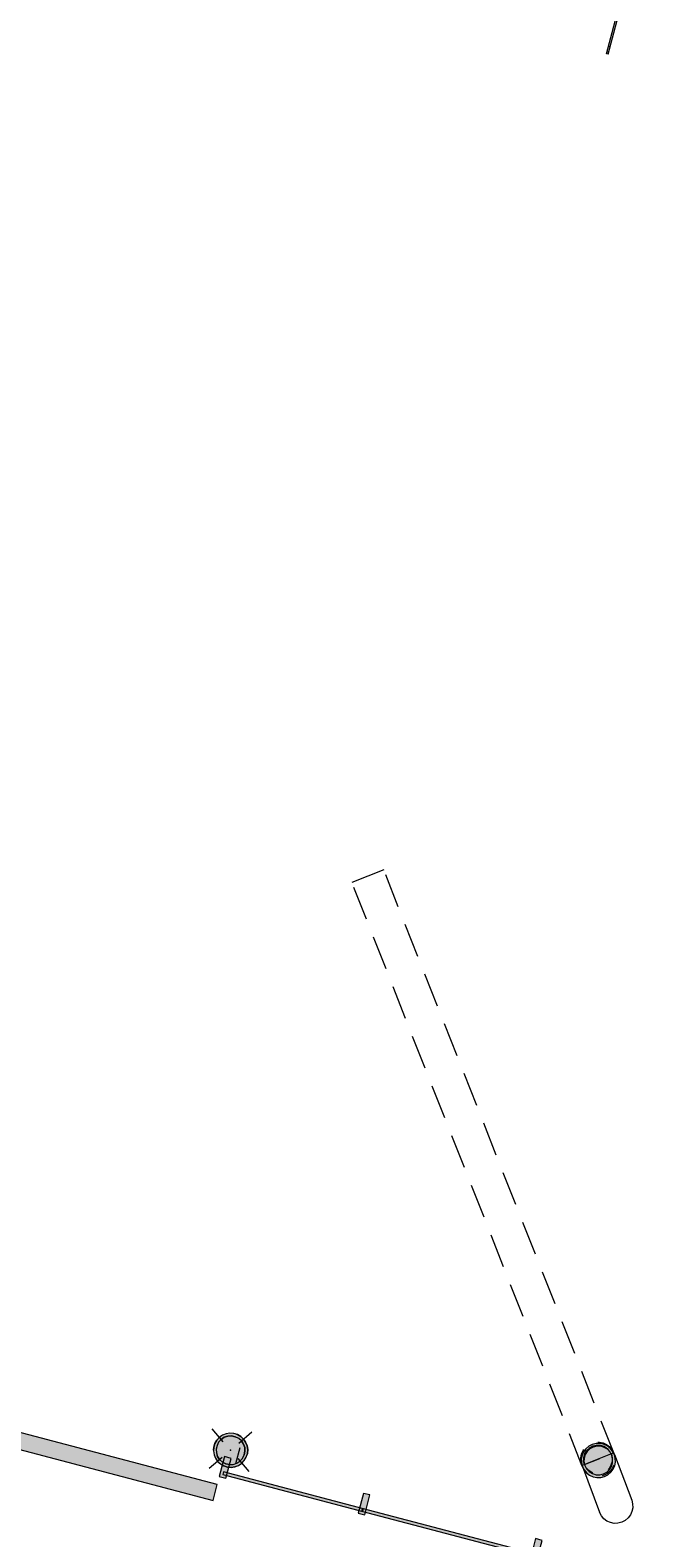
# Model space of a CAD drawing. Header units: millimetres. Extents: x -176817 to 18864955, y -12996033 to 201123.
# Tile 29 of 256: x 61328 to 65821, y -1864 to 9150. Entities that reach past the tile are written whole.
import ezdxf

# ---------------------------------------------------------------- set-up
doc = ezdxf.new("R2010")
doc.units = ezdxf.units.MM
doc.header["$MEASUREMENT"] = 0
doc.linetypes.add('Przerywana', pattern=[240, 120, -120])
doc.linetypes.add('Przerywana długa', pattern=[390, 250, -140])
for name, color, linetype in [('213-A Wymiarowanie wewnętrzne', 7, 'Continuous'), ('822-IST-Brama zachodnia belki', 7, 'Continuous'), ('822-IST-Brama zachodnia słupy', 7, 'Continuous'), ('822-IST-Brama zachodnia ściany', 7, 'Continuous'), ('822-IST-Brama zachodnia ściany kurtynowe', 7, 'Continuous')]:
    doc.layers.add(name, color=color, linetype=linetype)
doc.styles.add('STYL_AUTOMATYCZNY_4', font='arial.ttf')
doc.dimstyles.new('STYL_AUTOMATYCZNY__3', dxfattribs={"dimtxt": 64.999998, "dimasz": 47.5, "dimexe": 0.18, "dimexo": 0.0625, "dimgap": 0, "dimtad": 1, "dimdec": 1, "dimlfac": 0.1, "dimzin": 0, "dimdsep": 46, "dimtxsty": 'STYL_AUTOMATYCZNY_4', "dimblk": 'ARROWHEAD_11', "dimblk1": 'ARROWHEAD_11', "dimblk2": 'ARROWHEAD_11', "dimcen": 0.09, "dimclrd": 30, "dimclre": 30, "dimclrt": 30, "dimazin": 0, "dimtfac": 1, "dimtdec": 4, "dimtmove": 0, "dimatfit": 3, "dimfxl": 0, "dimtolj": 1, "dimtzin": 0, "dimarcsym": 0})

# ---------------------------------------------------------------- blocks, each defined once
blk = doc.blocks.new('Przegroda strukturalna_1_2')
at = {"layer": '822-IST-Brama zachodnia ściany kurtynowe', "linetype": 'Continuous', "lineweight": 0, "true_color": 0x666666}
for points in [[(62708, -1416), (62757, -1429), (62795, -1284), (62747, -1271)], [(63756, -1672), (63761, -1653), (62738, -1383), (62733, -1402)], [(63722, -1684), (63770, -1696), (63808, -1551), (63760, -1539)], [(65013, -2004), (65018, -1984), (63751, -1650), (63746, -1669)], [(64979, -2015), (65027, -2028), (65065, -1883), (65017, -1870)], [(66270, -2335), (66275, -2316), (65008, -1982), (65003, -2001)], [(66236, -2347), (66284, -2360), (66322, -2215), (66274, -2202)], [(67527, -2667), (67532, -2648), (66265, -2313), (66260, -2333)], [(67493, -2679), (67541, -2691), (67579, -2546), (67531, -2534)], [(68759, -2992), (68765, -2973), (67522, -2645), (67517, -2664)], [(68725, -3004), (68774, -3017), (68812, -2872), (68764, -2859)]]:
    blk.add_hatch(color=251, dxfattribs=at).paths.add_polyline_path(points)
at = {"layer": '822-IST-Brama zachodnia ściany kurtynowe', "color": 254, "linetype": 'Continuous', "lineweight": 0, "true_color": 0xcccccc, "flags": 128}
for points in [[(62708, -1416), (62757, -1429), (62795, -1284), (62747, -1271)], [(63756, -1672), (63761, -1653), (62738, -1383), (62733, -1402)], [(63722, -1684), (63770, -1696), (63808, -1551), (63760, -1539)], [(65013, -2004), (65018, -1984), (63751, -1650), (63746, -1669)], [(64979, -2015), (65027, -2028), (65065, -1883), (65017, -1870)], [(66270, -2335), (66275, -2316), (65008, -1982), (65003, -2001)], [(66236, -2347), (66284, -2360), (66322, -2215), (66274, -2202)], [(67527, -2667), (67532, -2648), (66265, -2313), (66260, -2333)], [(67493, -2679), (67541, -2691), (67579, -2546), (67531, -2534)], [(68759, -2992), (68765, -2973), (67522, -2645), (67517, -2664)], [(68725, -3004), (68774, -3017), (68812, -2872), (68764, -2859)]]:
    blk.add_lwpolyline(points, close=True, dxfattribs=at)
blk = doc.blocks.new('Ściana_22_2', base_point=(33742, 6166))
at = {"layer": '822-IST-Brama zachodnia ściany', "linetype": 'Continuous', "lineweight": 0, "true_color": 0x666666}
blk.add_hatch(color=251, dxfattribs=at).paths.add_polyline_path([(33711, 6050), (62664, -1590), (62694, -1474), (33742, 6166)])
at = {"layer": '822-IST-Brama zachodnia ściany', "color": 254, "linetype": 'Continuous', "lineweight": 0, "true_color": 0xcccccc, "flags": 128}
for points in [[(62694, -1474), (33742, 6166)], [(33711, 6050), (62664, -1590)], [(62664, -1590), (62694, -1474)]]:
    blk.add_lwpolyline(points, dxfattribs=at)
blk = doc.blocks.new('Słup_77_2', base_point=(65601, -1633))
at = {"layer": '822-IST-Brama zachodnia słupy', "linetype": 'Continuous', "lineweight": 0, "true_color": 0x666666}
h = blk.add_hatch(color=251, dxfattribs=at)
h.paths.add_polyline_path([(65358, -1343), (65371, -1368), (65389, -1389), (65411, -1406), (65436, -1418), (65464, -1423), (65492, -1423), (65519, -1416), (65544, -1403), (65565, -1385), (65582, -1363), (65594, -1337), (65599, -1310), (65598, -1282), (65592, -1255), (65579, -1230), (65561, -1208), (65538, -1191), (65513, -1180), (65485, -1174), (65458, -1175), (65430, -1182), (65405, -1195), (65384, -1213), (65367, -1235), (65356, -1260), (65350, -1288), (65351, -1316)])
h.paths.add_polyline_path([(65376, -1336), (65370, -1309), (65371, -1282), (65379, -1256), (65393, -1232), (65413, -1214), (65437, -1201), (65464, -1194), (65492, -1195), (65518, -1203), (65541, -1217), (65560, -1237), (65573, -1262), (65579, -1288), (65578, -1316), (65570, -1342), (65556, -1365), (65536, -1384), (65512, -1397), (65485, -1403), (65458, -1403), (65432, -1395), (65408, -1380), (65389, -1360)], flags=0)
blk.add_hatch(color=251, dxfattribs=at).paths.add_polyline_path([(65376, -1336), (65389, -1360), (65408, -1380), (65432, -1395), (65458, -1403), (65485, -1403), (65512, -1397), (65536, -1384), (65556, -1365), (65570, -1342), (65578, -1316), (65579, -1288), (65573, -1262), (65560, -1237), (65541, -1217), (65518, -1203), (65492, -1195), (65464, -1194), (65437, -1201), (65413, -1214), (65393, -1232), (65379, -1256), (65371, -1282), (65370, -1309)])
at = {"layer": '822-IST-Brama zachodnia słupy', "color": 254, "linetype": 'Przerywana', "lineweight": 0, "true_color": 0xcccccc, "flags": 128}
for points in [[(65354, -1334), (65348, -1307), (65347, -1279), (65352, -1252), (65364, -1226), (65381, -1204), (65402, -1186), (65427, -1173), (65454, -1166), (65482, -1166), (65510, -1171), (65535, -1183), (65558, -1200), (65576, -1221), (65588, -1246), (65595, -1273), (65596, -1301), (65590, -1329), (65579, -1354), (65562, -1376), (65541, -1394), (65516, -1407), (65489, -1414), (65461, -1415), (65433, -1409), (65408, -1398), (65385, -1381), (65367, -1359)], [(65570, -1253), (65576, -1280), (65575, -1307), (65567, -1333), (65553, -1357), (65533, -1375), (65509, -1388), (65482, -1395), (65455, -1394), (65428, -1386), (65405, -1372), (65386, -1352), (65374, -1329), (65373, -1327), (65367, -1301), (65368, -1273), (65376, -1247), (65390, -1224), (65410, -1205), (65434, -1192), (65461, -1186), (65488, -1186), (65515, -1194), (65538, -1209), (65557, -1229), (65569, -1252)]]:
    blk.add_lwpolyline(points, close=True, dxfattribs=at)
at = {"layer": '822-IST-Brama zachodnia słupy', "color": 254, "linetype": 'Continuous', "lineweight": 0, "true_color": 0xcccccc, "flags": 128}
for points in [[(65351, -1316), (65358, -1343), (65371, -1368), (65389, -1389), (65411, -1406), (65436, -1418), (65464, -1423), (65492, -1423), (65519, -1416), (65544, -1403), (65565, -1385), (65582, -1363), (65594, -1337), (65599, -1310), (65598, -1282), (65592, -1255), (65579, -1230), (65561, -1208), (65538, -1191), (65513, -1180), (65485, -1174), (65458, -1175), (65430, -1182), (65405, -1195), (65384, -1213), (65367, -1235), (65356, -1260), (65350, -1288)], [(65370, -1309), (65376, -1336), (65389, -1360), (65408, -1380), (65432, -1395), (65458, -1403), (65485, -1403), (65512, -1397), (65536, -1384), (65556, -1365), (65570, -1342), (65578, -1316), (65579, -1288), (65573, -1262), (65560, -1237), (65541, -1217), (65518, -1203), (65492, -1195), (65464, -1194), (65437, -1201), (65413, -1214), (65393, -1232), (65379, -1256), (65371, -1282)]]:
    blk.add_lwpolyline(points, close=True, dxfattribs=at)
at = {"layer": '822-IST-Brama zachodnia słupy', "color": 254, "linetype": 'Przerywana', "lineweight": 0, "true_color": 0xcccccc, "flags": 128}
for points in [[(65391, -1226), (65409, -1209), (65411, -1207)], [(65411, -1207), (65434, -1195), (65435, -1194)], [(65435, -1194), (65461, -1188), (65462, -1188)], [(65462, -1188), (65489, -1189)], [(65489, -1189), (65490, -1189), (65515, -1197)], [(65515, -1197), (65519, -1199), (65539, -1211)], [(65539, -1211), (65550, -1224), (65558, -1232)], [(65368, -1304), (65368, -1295), (65369, -1276)], [(65368, -1304), (65374, -1329)], [(65369, -1276), (65374, -1257), (65377, -1249)], [(65374, -1329), (65569, -1252)], [(65377, -1249), (65389, -1229), (65391, -1226)], [(65568, -1252), (65558, -1232)], [(65588, -1246), (65592, -1255)], [(65354, -1334), (65358, -1343)]]:
    blk.add_lwpolyline(points, dxfattribs=at)
at = {"layer": '822-IST-Brama zachodnia słupy', "color": 254, "linetype": 'Continuous', "lineweight": 0, "true_color": 0xcccccc, "flags": 128}
for points in [[(65592, -1255), (65718, -1589)], [(65358, -1343), (65484, -1677)], [(65718, -1589), (65725, -1616), (65726, -1644), (65720, -1671), (65709, -1697), (65692, -1719), (65670, -1737), (65645, -1750), (65618, -1757), (65590, -1758), (65563, -1752), (65537, -1741), (65515, -1724), (65497, -1702), (65484, -1677)]]:
    blk.add_lwpolyline(points, dxfattribs=at)
blk = doc.blocks.new('Słup_98_2', base_point=(62791, -1225))
at = {"layer": '822-IST-Brama zachodnia słupy', "linetype": 'Continuous', "lineweight": 0, "true_color": 0x666666}
h = blk.add_hatch(color=251, dxfattribs=at)
h.paths.add_polyline_path([(62885, -1143), (62865, -1124), (62841, -1110), (62814, -1102), (62786, -1100), (62758, -1104), (62732, -1114), (62709, -1130), (62690, -1151), (62676, -1175), (62668, -1202), (62666, -1229), (62670, -1257), (62680, -1283), (62696, -1306), (62717, -1325), (62741, -1339), (62768, -1347), (62796, -1350), (62823, -1345), (62849, -1335), (62872, -1319), (62891, -1299), (62905, -1275), (62914, -1248), (62916, -1220), (62911, -1192), (62901, -1166)])
h.paths.add_polyline_path([(62870, -1156), (62885, -1179), (62894, -1205), (62895, -1232), (62890, -1259), (62878, -1284), (62859, -1304), (62836, -1319), (62810, -1328), (62783, -1329), (62756, -1324), (62732, -1311), (62711, -1293), (62696, -1270), (62688, -1244), (62686, -1217), (62692, -1190), (62704, -1166), (62722, -1145), (62745, -1130), (62771, -1122), (62798, -1120), (62825, -1126), (62850, -1138)], flags=0)
blk.add_hatch(color=251, dxfattribs=at).paths.add_polyline_path([(62870, -1156), (62850, -1138), (62825, -1126), (62798, -1120), (62771, -1122), (62745, -1130), (62722, -1145), (62704, -1166), (62692, -1190), (62686, -1217), (62688, -1244), (62696, -1270), (62711, -1293), (62732, -1311), (62756, -1324), (62783, -1329), (62810, -1328), (62836, -1319), (62859, -1304), (62878, -1284), (62890, -1259), (62895, -1232), (62894, -1205), (62885, -1179)])
at = {"layer": '822-IST-Brama zachodnia słupy', "color": 254, "linetype": 'Continuous', "lineweight": 0, "true_color": 0xcccccc}
for p, q in [((62738, -1164), (62657, -1069)), ((62851, -1172), (62946, -1091)), ((62730, -1277), (62635, -1359)), ((62843, -1285), (62925, -1380))]:
    blk.add_line(p, q, dxfattribs=at)
at = {"layer": '822-IST-Brama zachodnia słupy', "color": 254, "linetype": 'Continuous', "lineweight": 0, "true_color": 0xcccccc, "flags": 128}
for points in [[(62666, -1229), (62670, -1257), (62680, -1283), (62696, -1306), (62717, -1325), (62741, -1339), (62768, -1347), (62796, -1350), (62823, -1345), (62849, -1335), (62872, -1319), (62891, -1299), (62905, -1275), (62914, -1248), (62916, -1220), (62911, -1192), (62901, -1166), (62885, -1143), (62865, -1124), (62841, -1110), (62814, -1102), (62786, -1100), (62758, -1104), (62732, -1114), (62709, -1130), (62690, -1151), (62676, -1175), (62668, -1202)], [(62688, -1244), (62696, -1270), (62711, -1293), (62732, -1311), (62756, -1324), (62783, -1329), (62810, -1328), (62836, -1319), (62859, -1304), (62878, -1284), (62890, -1259), (62895, -1232), (62894, -1205), (62885, -1179), (62870, -1156), (62850, -1138), (62825, -1126), (62798, -1120), (62771, -1122), (62745, -1130), (62722, -1145), (62704, -1166), (62692, -1190), (62686, -1217)]]:
    blk.add_lwpolyline(points, close=True, dxfattribs=at)
at = {"layer": '822-IST-Brama zachodnia słupy', "color": 254, "linetype": 'Przerywana', "lineweight": 0, "true_color": 0xcccccc, "flags": 128}
for points in [[(62885, -1143), (62901, -1166), (62911, -1192), (62916, -1220), (62914, -1248), (62905, -1275), (62891, -1299), (62872, -1319), (62849, -1335), (62823, -1345), (62796, -1350), (62768, -1347), (62741, -1339), (62717, -1325), (62696, -1306), (62680, -1283), (62670, -1257), (62666, -1229), (62668, -1202), (62676, -1175), (62690, -1151), (62709, -1130), (62732, -1114), (62758, -1104), (62786, -1100), (62814, -1102), (62841, -1110), (62865, -1124)], [(62872, -1159), (62885, -1179), (62894, -1205), (62895, -1232), (62890, -1259), (62878, -1284), (62859, -1304), (62836, -1319), (62830, -1321), (62810, -1328), (62783, -1329), (62756, -1324), (62732, -1311), (62711, -1293), (62696, -1270), (62688, -1244), (62686, -1217), (62692, -1190), (62704, -1166), (62722, -1145), (62745, -1130), (62771, -1122), (62798, -1120), (62825, -1126), (62850, -1138), (62870, -1156)]]:
    blk.add_lwpolyline(points, close=True, dxfattribs=at)
blk.add_lwpolyline([(62830, -1321), (62872, -1159)], dxfattribs=at)
at = {"layer": '822-IST-Brama zachodnia słupy', "color": 254, "linetype": 'Continuous', "lineweight": 0, "true_color": 0xcccccc}
blk.add_point((62791, -1225), dxfattribs=at)
blk = doc.blocks.new('Belka_34_2', base_point=(68565, -4512))
at = {"layer": '822-IST-Brama zachodnia belki', "color": 254, "linetype": 'Continuous', "lineweight": 0, "true_color": 0xcccccc, "flags": 128}
for points in [[(65534, 8977), (65661, 9457)], [(65546, 8974), (65673, 9453)], [(65561, 9029), (65549, 9032)], [(65546, 8974), (65534, 8977)], [(65550, 8989), (65538, 8992)]]:
    blk.add_lwpolyline(points, dxfattribs=at)
blk = doc.blocks.new('Belka_68_2', base_point=(65471, -1290))
at = {"layer": '822-IST-Brama zachodnia belki', "color": 254, "linetype": 'Przerywana długa', "lineweight": 0, "true_color": 0xcccccc}
for p, q in [((63908, 3016), (63676, 2924)), ((65588, -1244), (63908, 3016)), ((65355, -1336), (63676, 2924)), ((65588, -1244), (65355, -1336))]:
    blk.add_line(p, q, dxfattribs=at)
blk = doc.blocks.new('*D3222')
at = {"layer": '213-A Wymiarowanie wewnętrzne', "linetype": 'Continuous', "lineweight": 200}
for points in [[(112946, 21161), (112947, 21157), (112950, 21153), (112954, 21150), (112959, 21149), (112964, 21150), (112968, 21153), (112971, 21157), (112971, 21161), (112971, 21166), (112968, 21170), (112964, 21173), (112959, 21174), (112954, 21173), (112950, 21170), (112947, 21166)], [(108979, 6126), (108980, 6121), (108983, 6117), (108987, 6115), (108992, 6114), (108996, 6115), (109000, 6117), (109003, 6121), (109004, 6126), (109003, 6131), (109000, 6135), (108996, 6138), (108992, 6139), (108987, 6138), (108983, 6135), (108980, 6131)]]:
    blk.add_hatch(color=30, dxfattribs=at).paths.add_polyline_path(points)
at = {"layer": '213-A Wymiarowanie wewnętrzne', "color": 30, "linetype": 'Continuous', "lineweight": 0}
for p, q in [((112956, 21149), (108995, 6138)), ((112914, 21173), (112947, 21165)), ((112971, 21158), (113004, 21149))]:
    blk.add_line(p, q, dxfattribs=at)
blk.add_circle((112959, 21161), 12.5, dxfattribs=at)
at = {"layer": '213-A Wymiarowanie wewnętrzne', "color": 30, "lineweight": 200, "insert": (110934, 13539), "char_height": 65, "attachment_point": 7, "rotation": 75.218, "style": 'STYL_AUTOMATYCZNY_4'}
blk.add_mtext('\\A1;{\\pql;\\fArial|b0|i0|c238|p0;\\W1.000000;1\xa0555}', dxfattribs=at)
blk = doc.blocks.new('ARROWHEAD_11')
at = {"color": 0, "linetype": 'Continuous', "lineweight": 0}
blk.add_line((0, 0), (-1, 0), dxfattribs=at)
at = {"color": 0, "linetype": 'Continuous', "lineweight": 0, "const_width": 0.25, "flags": 128}
blk.add_lwpolyline([(-0.125, 0, 1), (0.125, 0, 1)], format="xyb", close=True, dxfattribs=at)
blk = doc.blocks.new('*D3223')
at = {"layer": '213-A Wymiarowanie wewnętrzne', "linetype": 'Continuous', "lineweight": 200}
for points in [[(108979, 6126), (108980, 6121), (108983, 6117), (108987, 6115), (108992, 6114), (108996, 6115), (109000, 6117), (109003, 6121), (109004, 6126), (109003, 6131), (109000, 6135), (108996, 6138), (108992, 6139), (108987, 6138), (108983, 6135), (108980, 6131)], [(108826, 5546), (108827, 5541), (108830, 5537), (108834, 5534), (108838, 5533), (108843, 5534), (108847, 5537), (108850, 5541), (108851, 5546), (108850, 5551), (108847, 5555), (108843, 5557), (108838, 5558), (108834, 5557), (108830, 5555), (108827, 5551)]]:
    blk.add_hatch(color=30, dxfattribs=at).paths.add_polyline_path(points)
at = {"layer": '213-A Wymiarowanie wewnętrzne', "color": 30, "linetype": 'Continuous', "lineweight": 0}
for p, q in [((108988, 6114), (108842, 5558)), ((108946, 6138), (108979, 6129)), ((109004, 6123), (109037, 6114)), ((108793, 5558), (108826, 5549)), ((108835, 5534), (108832, 5522)), ((108851, 5543), (108884, 5534))]:
    blk.add_line(p, q, dxfattribs=at)
for centre in [(108992, 6126), (108838, 5546)]:
    blk.add_circle(centre, 12.5, dxfattribs=at)
at = {"layer": '213-A Wymiarowanie wewnętrzne', "color": 30, "lineweight": 200, "insert": (108890, 5791), "char_height": 65, "attachment_point": 7, "rotation": 75.218, "style": 'STYL_AUTOMATYCZNY_4'}
blk.add_mtext('\\A1;{\\pql;\\fArial|b0|i0|c238|p0;\\W1.000000;60}', dxfattribs=at)
blk = doc.blocks.new('*D3229')
at = {"layer": '213-A Wymiarowanie wewnętrzne', "linetype": 'Continuous', "lineweight": 200}
for points in [[(143869, 13002), (143870, 12997), (143873, 12993), (143877, 12990), (143882, 12989), (143886, 12990), (143890, 12993), (143893, 12997), (143894, 13002), (143893, 13007), (143890, 13011), (143886, 13013), (143882, 13014), (143877, 13013), (143873, 13011), (143870, 13007)], [(139902, -2034), (139903, -2038), (139905, -2042), (139909, -2045), (139914, -2046), (139919, -2045), (139923, -2042), (139926, -2038), (139927, -2034), (139926, -2029), (139923, -2025), (139919, -2022), (139914, -2021), (139909, -2022), (139905, -2025), (139903, -2029)]]:
    blk.add_hatch(color=30, dxfattribs=at).paths.add_polyline_path(points)
at = {"layer": '213-A Wymiarowanie wewnętrzne', "color": 30, "linetype": 'Continuous', "lineweight": 0}
for p, q in [((143836, 13014), (143870, 13005)), ((143894, 12999), (143927, 12990)), ((143878, 12990), (139917, -2022))]:
    blk.add_line(p, q, dxfattribs=at)
blk.add_circle((143882, 13002), 12.5, dxfattribs=at)
at = {"layer": '213-A Wymiarowanie wewnętrzne', "color": 30, "lineweight": 200, "insert": (141857, 5380), "char_height": 65, "attachment_point": 7, "rotation": 75.218, "style": 'STYL_AUTOMATYCZNY_4'}
blk.add_mtext('\\A1;{\\pql;\\fArial|b0|i0|c238|p0;\\W1.000000;1\xa0555}', dxfattribs=at)
blk = doc.blocks.new('*D3230')
at = {"layer": '213-A Wymiarowanie wewnętrzne', "linetype": 'Continuous', "lineweight": 200}
for points in [[(139902, -2034), (139903, -2038), (139905, -2042), (139909, -2045), (139914, -2046), (139919, -2045), (139923, -2042), (139926, -2038), (139927, -2034), (139926, -2029), (139923, -2025), (139919, -2022), (139914, -2021), (139909, -2022), (139905, -2025), (139903, -2029)], [(139749, -2614), (139750, -2619), (139752, -2623), (139756, -2625), (139761, -2626), (139766, -2625), (139770, -2623), (139773, -2619), (139774, -2614), (139773, -2609), (139770, -2605), (139766, -2602), (139761, -2601), (139756, -2602), (139752, -2605), (139750, -2609)]]:
    blk.add_hatch(color=30, dxfattribs=at).paths.add_polyline_path(points)
at = {"layer": '213-A Wymiarowanie wewnętrzne', "color": 30, "linetype": 'Continuous', "lineweight": 0}
for p, q in [((139911, -2046), (139764, -2602)), ((139869, -2022), (139902, -2030)), ((139926, -2037), (139959, -2046)), ((139716, -2602), (139749, -2611)), ((139758, -2626), (139755, -2638)), ((139773, -2617), (139806, -2626))]:
    blk.add_line(p, q, dxfattribs=at)
for centre in [(139914, -2034), (139761, -2614)]:
    blk.add_circle(centre, 12.5, dxfattribs=at)
at = {"layer": '213-A Wymiarowanie wewnętrzne', "color": 30, "lineweight": 200, "insert": (139812, -2368), "char_height": 65, "attachment_point": 7, "rotation": 75.218, "style": 'STYL_AUTOMATYCZNY_4'}
blk.add_mtext('\\A1;{\\pql;\\fArial|b0|i0|c238|p0;\\W1.000000;60}', dxfattribs=at)
blk = doc.blocks.new('*D3236')
at = {"layer": '213-A Wymiarowanie wewnętrzne', "linetype": 'Continuous', "lineweight": 200}
for points in [[(157879, 9305), (157880, 9300), (157883, 9296), (157887, 9293), (157892, 9292), (157897, 9293), (157901, 9296), (157903, 9300), (157904, 9305), (157903, 9310), (157901, 9314), (157897, 9316), (157892, 9317), (157887, 9316), (157883, 9314), (157880, 9310)], [(153912, -5731), (153913, -5735), (153916, -5739), (153920, -5742), (153924, -5743), (153929, -5742), (153933, -5739), (153936, -5735), (153937, -5731), (153936, -5726), (153933, -5722), (153929, -5719), (153924, -5718), (153920, -5719), (153916, -5722), (153913, -5726)]]:
    blk.add_hatch(color=30, dxfattribs=at).paths.add_polyline_path(points)
at = {"layer": '213-A Wymiarowanie wewnętrzne', "color": 30, "linetype": 'Continuous', "lineweight": 0}
for p, q in [((157889, 9293), (153928, -5718)), ((157847, 9317), (157880, 9308)), ((157904, 9302), (157937, 9293))]:
    blk.add_line(p, q, dxfattribs=at)
blk.add_circle((157892, 9305), 12.5, dxfattribs=at)
at = {"layer": '213-A Wymiarowanie wewnętrzne', "color": 30, "lineweight": 200, "insert": (155867, 1683), "char_height": 65, "attachment_point": 7, "rotation": 75.218, "style": 'STYL_AUTOMATYCZNY_4'}
blk.add_mtext('\\A1;{\\pql;\\fArial|b0|i0|c238|p0;\\W1.000000;1\xa0555}', dxfattribs=at)
blk = doc.blocks.new('*D3237')
at = {"layer": '213-A Wymiarowanie wewnętrzne', "linetype": 'Continuous', "lineweight": 200}
for points in [[(153912, -5731), (153913, -5735), (153916, -5739), (153920, -5742), (153924, -5743), (153929, -5742), (153933, -5739), (153936, -5735), (153937, -5731), (153936, -5726), (153933, -5722), (153929, -5719), (153924, -5718), (153920, -5719), (153916, -5722), (153913, -5726)], [(153759, -6311), (153760, -6316), (153763, -6320), (153767, -6322), (153771, -6323), (153776, -6322), (153780, -6320), (153783, -6316), (153784, -6311), (153783, -6306), (153780, -6302), (153776, -6299), (153771, -6298), (153767, -6299), (153763, -6302), (153760, -6306)]]:
    blk.add_hatch(color=30, dxfattribs=at).paths.add_polyline_path(points)
at = {"layer": '213-A Wymiarowanie wewnętrzne', "color": 30, "linetype": 'Continuous', "lineweight": 0}
for p, q in [((153879, -5719), (153912, -5727)), ((153921, -5743), (153775, -6299)), ((153937, -5734), (153970, -5743)), ((153726, -6299), (153759, -6308)), ((153768, -6323), (153765, -6335)), ((153783, -6314), (153817, -6323))]:
    blk.add_line(p, q, dxfattribs=at)
for centre in [(153924, -5731), (153771, -6311)]:
    blk.add_circle(centre, 12.5, dxfattribs=at)
at = {"layer": '213-A Wymiarowanie wewnętrzne', "color": 30, "lineweight": 200, "insert": (153823, -6065), "char_height": 65, "attachment_point": 7, "rotation": 75.218, "style": 'STYL_AUTOMATYCZNY_4'}
blk.add_mtext('\\A1;{\\pql;\\fArial|b0|i0|c238|p0;\\W1.000000;60}', dxfattribs=at)

msp = doc.modelspace()

# ---------------------------------------------------------------- block references
at = {"layer": '822-IST-Brama zachodnia belki', "color": 254, "lineweight": 0, "true_color": 0xcccccc}
for name, p in [('Belka_34_2', (68565.05, -4511.87)), ('Belka_68_2', (65471.39, -1290.18))]:
    msp.add_blockref(name, p, dxfattribs=at)
at = {"layer": '822-IST-Brama zachodnia słupy', "color": 254, "lineweight": 0, "true_color": 0xcccccc}
for name, p in [('Słup_98_2', (62790.68, -1224.65)), ('Słup_77_2', (65601.2, -1633.14))]:
    msp.add_blockref(name, p, dxfattribs=at)
at = {"layer": '822-IST-Brama zachodnia ściany', "color": 254, "lineweight": 0, "true_color": 0xcccccc}
msp.add_blockref('Ściana_22_2', (33741.77, 6165.74), dxfattribs=at)
at = {"layer": '822-IST-Brama zachodnia ściany kurtynowe', "linetype": 'Continuous', "lineweight": 0}
msp.add_blockref('Przegroda strukturalna_1_2', (0, 0), dxfattribs=at)

# ---------------------------------------------------------------- dimensions: what is measured, and where the dimension line sits
at = {"layer": '213-A Wymiarowanie wewnętrzne', "color": 30, "linetype": 'Continuous', "lineweight": 200}
for base, p1, p2, picture, middle in [((108991.52, 6126.07), (67956.39, 33036.47), (63892.27, 18026.62), '*D3222', (110931.25, 13655.32)), ((139914.15, -2033.63), (67956.39, 33036.47), (63892.27, 18026.62), '*D3229', (141853.87, 5495.62)), ((153924.43, -5730.59), (67956.39, 33036.47), (63892.27, 18026.62), '*D3236', (155864.15, 1798.67)), ((108838.44, 5545.93), (63892.27, 18026.62), (63739.18, 17446.48), '*D3223', (108870.96, 5847.5)), ((139761.06, -2613.77), (63892.27, 18026.62), (63739.18, 17446.48), '*D3230', (139793.58, -2312.2)), ((153771.34, -6310.73), (63892.27, 18026.62), (63739.18, 17446.48), '*D3237', (153803.86, -6009.15))]:
    dim = msp.add_linear_dim(base=base, p1=p1, p2=p2, angle=255.218034, dimstyle='STYL_AUTOMATYCZNY__3', dxfattribs=at)
    dim.commit()
    dim.dimension.update_dxf_attribs({"geometry": picture, "text_midpoint": middle, "dimtype": 160, "text_rotation": 75.218034})

doc.saveas('drawing.dxf')
